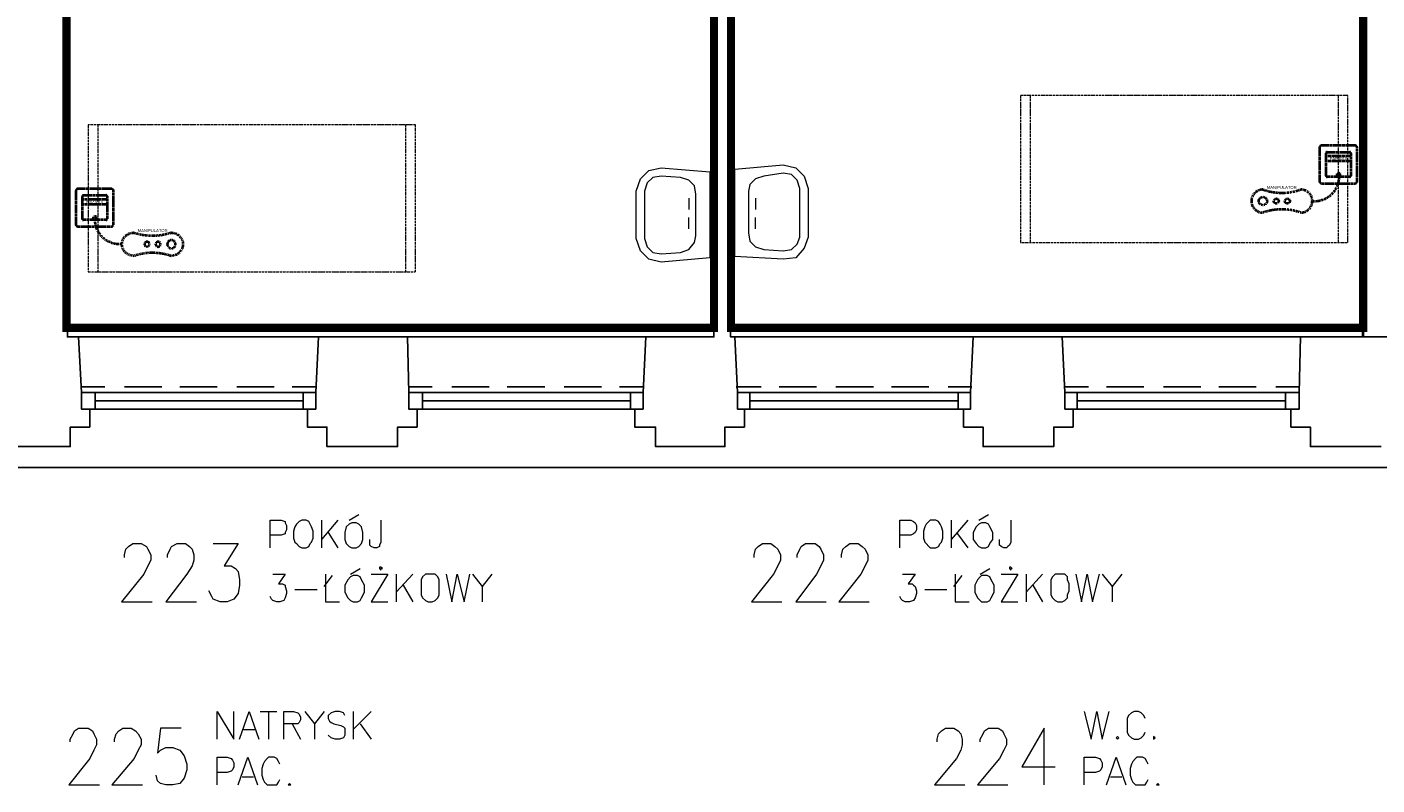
# Model space of a CAD drawing. Header units: millimetres. Extents: x 1 to 17496, y 1 to 30809.
# Tile 203 of 256: x 12065 to 12885, y 20466 to 20926. Entities that reach past the tile are written whole.
import ezdxf
from ezdxf.enums import TextEntityAlignment as Align

# ---------------------------------------------------------------- set-up
doc = ezdxf.new("R2010")
doc.units = ezdxf.units.MM
doc.linetypes.add('BORDER', pattern=[1.75, 0.5, -0.25, 0.5, -0.25, 0, -0.25])
doc.linetypes.add('CENTER', pattern=[2, 1.25, -0.25, 0.25, -0.25])
for name, color, linetype, lineweight in [('0_Przyz_FAP3010', 1, 'CENTER', 40), ('0_Przyz_Manipulator', 1, 'BORDER', 40), ('0_Przyz_Sala chorych', 5, 'BORDER', 40), ('0_Przyz_łóżko', 150, 'BORDER', 40)]:
    doc.layers.add(name, color=color, linetype=linetype, lineweight=lineweight)
for name, color, linetype in [('2DE_TXTMARK', 41, 'Continuous'), ('2DE_TXTNUM', 11, 'Continuous'), ('Opisy', 255, 'Continuous'), ('PDF _Geometria', 7, 'Continuous')]:
    doc.layers.add(name, color=color, linetype=linetype)
doc.styles.add('CP_ATTR', font='ARIAL.TTF')
doc.styles.add('CP_ELATT', font='ARIAL.TTF')

# ---------------------------------------------------------------- blocks, each defined once
blk = doc.blocks.new('2de_abb_sig_045_1psoxj')
blk.add_lwpolyline([(0, 20), (0, 0, 0.414214), (1.5, -1.5), (21.5, -1.5, 0.414214), (23, 0), (23, 20, 0.414214), (21.5, 21.5), (1.5, 21.5, 0.414214)], format="xyb", close=True)
at = {"flags": 128}
for points in [[(4, 3.1), (4, 16.9)], [(4.6, 17.5), (18.4, 17.5)], [(19, 16.9), (19, 3.1)], [(18.4, 2.5), (4.6, 2.5)]]:
    blk.add_lwpolyline(points, dxfattribs=at)
for centre, start, end in [((4.6, 16.9), 90, 180), ((18.4, 16.9), 0, 90), ((4.6, 3.1), 180, 270), ((18.4, 3.1), 270, 0)]:
    blk.add_arc(centre, 0.6, start, end)
at = {"linetype": 'Continuous', "style": 'CP_ATTR', "flags": 9}
for tag in ['NAME', 'ARTICLE', 'MARK2', 'OTHER1', 'PRODUCT-TYPE', 'ORDER-NO', 'PRODUCER', 'VOLTAGE', 'CURRENT', 'POWER', 'CHARACTER', 'IP', 'OTHER', 'LINK', 'WEIGHT', 'NUMBER', 'GROUP', 'FUNCTION', 'EL-STATUS']:
    blk.add_attdef(tag, text='', height=0.00005, dxfattribs=at).set_placement((0, 0), align=Align.MIDDLE_LEFT)
at = {"layer": '2DE_TXTMARK', "linetype": 'ByBlock', "style": 'CP_ATTR', "width": 0.8, "flags": 8}
blk.add_attdef('MARK1', text='', height=1.8, dxfattribs=at).set_placement((11.5, 27), align=Align.CENTER)
at = {"layer": '2DE_TXTNUM', "style": 'CP_ELATT', "width": 0.8}
blk.add_attdef('TAG', text='', height=2.5, dxfattribs=at).set_placement((11.5, 23), align=Align.CENTER)
blk = doc.blocks.new('2de_abb_sig_012_53oms7o')
at = {"layer": '0_Przyz_FAP3010', "color": 1}
for p, q in [((15, 5), (0, 5)), ((15, 2), (0, 2)), ((6.68, -7.5), (6.68, -5.79)), ((8.63, -7.5), (8.63, -5.79))]:
    blk.add_line(p, q, dxfattribs=at)
at = {"layer": '0_Przyz_FAP3010', "color": 1, "flags": 128}
for points in [[(0, -6.9), (0, 6.9)], [(0.6, 7.5), (14.4, 7.5)], [(15, 6.9), (15, -6.9)], [(14.4, -7.5), (0.6, -7.5)]]:
    blk.add_lwpolyline(points, dxfattribs=at)
at = {"layer": '0_Przyz_FAP3010', "color": 1}
for centre, radius, start, end in [((0.6, 6.9), 0.6, 90, 180), ((14.4, 6.9), 0.6, 0, 90), ((0.6, -6.9), 0.6, 180, 270), ((7.65, -6.54), 1.23, 37.66917, 142.33083), ((14.4, -6.9), 0.6, 270, 0)]:
    blk.add_arc(centre, radius, start, end, dxfattribs=at)
at = {"layer": '0_Przyz_FAP3010', "color": 1, "style": 'CP_ELATT', "width": 0.8}
blk.add_attdef('TAG', text='', height=2.5, dxfattribs=at).set_placement((7.5, 9), align=Align.CENTER)
at = {"layer": '0_Przyz_FAP3010', "color": 1, "linetype": 'ByBlock', "style": 'CP_ATTR', "width": 0.8, "flags": 8}
blk.add_attdef('MARK1', text='', height=1.8, dxfattribs=at).set_placement((7.5, 3.5), align=Align.MIDDLE_CENTER)
at = {"layer": '0_Przyz_FAP3010', "color": 1, "linetype": 'Continuous', "style": 'CP_ATTR', "flags": 9}
for tag in ['NAME', 'ARTICLE', 'MARK2', 'OTHER1', 'PRODUCT-TYPE', 'ORDER-NO', 'PRODUCER', 'VOLTAGE', 'CURRENT', 'POWER', 'CHARACTER', 'IP', 'OTHER', 'LINK', 'WEIGHT', 'NUMBER', 'GROUP', 'FUNCTION', 'EL-STATUS']:
    blk.add_attdef(tag, text='', height=0.00005, dxfattribs=at).set_placement((0, -6.9), align=Align.MIDDLE_LEFT)
blk = doc.blocks.new('2de_abb_sig_n52_f0txfx9')
for centre, radius in [((-46.34, -15.39), 2.5), ((-38.25, -15.39), 1.5), ((-31.53, -15.39), 1.5)]:
    blk.add_circle(centre, radius)
for centre, radius, start, end in [((-15.05, -0.39), 15.06, 265.11181, 1.48602), ((-46.34, -15.39), 7, 90, 270), ((-34.83, 24.3), 34.66, 250.62217, 289.37783), ((-23.33, -15.39), 7, 270, 90), ((-34.83, -55.09), 34.66, 70.62217, 109.37783)]:
    blk.add_arc(centre, radius, start, end)
at = {"linetype": 'Continuous', "style": 'CP_ATTR', "flags": 9}
for tag in ['ARTICLE', 'NAME', 'EL-STATUS', 'FUNCTION', 'GROUP', 'NUMBER', 'WEIGHT', 'LINK', 'OTHER', 'IP', 'CHARACTER', 'POWER', 'CURRENT', 'VOLTAGE', 'PRODUCER', 'ORDER-NO', 'PRODUCT-TYPE', 'OTHER1', 'MARK2']:
    blk.add_attdef(tag, text='', height=0.00005, dxfattribs=at).set_placement((-46.34, -22.39), align=Align.MIDDLE_LEFT)
at = {"layer": '2DE_TXTMARK', "linetype": 'ByBlock', "style": 'CP_ATTR', "width": 0.8, "flags": 8}
blk.add_attdef('MARK1', text='', height=1.8, dxfattribs=at).set_placement((-34.94, -7.09), align=Align.MIDDLE_CENTER)
at = {"layer": '2DE_TXTNUM', "style": 'CP_ELATT', "width": 0.8}
blk.add_attdef('TAG', text='', height=2.5, dxfattribs=at).set_placement((-34.94, -4.09), align=Align.CENTER)

msp = doc.modelspace()

# ---------------------------------------------------------------- linework, layer by layer
at = {"layer": '0_Przyz_Sala chorych', "ltscale": 500, "const_width": 5}
for points in [[(12088.88, 21251.42), (12218.88, 21251.42), (12218.88, 21251.45), (12481.89, 21251.45), (12481.98, 21070.03), (12481.98, 20743.08), (12088.86, 20743.08)], [(12492.33, 21251.42), (12622.33, 21251.42), (12622.33, 21251.45), (12876.14, 21251.45), (12876.08, 21070.03), (12876.08, 20743.08), (12492.31, 20743.08)]]:
    msp.add_lwpolyline(points, close=True, dxfattribs=at)
at = {"layer": '0_Przyz_łóżko', "lineweight": 18}
for points in [[(12866.81, 20794.85), (12866.81, 20884.12), (12668.05, 20884.12), (12668.05, 20794.85)], [(12300.84, 20777.16), (12300.84, 20866.44), (12102.07, 20866.44), (12102.07, 20777.16)]]:
    msp.add_lwpolyline(points, close=True, dxfattribs=at)
for points in [[(12673.94, 20884.12), (12673.94, 20794.85)], [(12860.92, 20884.12), (12860.92, 20794.85)], [(12107.97, 20777.16), (12107.97, 20866.44)], [(12294.94, 20777.16), (12294.94, 20866.44)]]:
    msp.add_lwpolyline(points, dxfattribs=at)
at = {"layer": 'Opisy', "lineweight": 18}
for points in [[(12212.4, 20609.56), (12212.4, 20626.4), (12219.14, 20626.4), (12221.67, 20625.56), (12221.67, 20624.72), (12222.51, 20623.03), (12222.51, 20620.51), (12221.67, 20618.82), (12221.67, 20617.98), (12219.14, 20617.14), (12212.4, 20617.14)], [(12243.57, 20626.4), (12243.57, 20609.56)], [(12253.67, 20626.4), (12243.57, 20614.61)], [(12260.41, 20626.4), (12266.31, 20629.77)], [(12279.78, 20626.4), (12279.78, 20612.93), (12278.94, 20611.24), (12278.94, 20610.4), (12277.26, 20609.56), (12275.57, 20609.56), (12273.89, 20610.4), (12273.05, 20611.24), (12273.05, 20614.61)], [(12594.77, 20609.56), (12594.77, 20626.4), (12601.51, 20626.4), (12603.2, 20625.56), (12604.04, 20624.72), (12604.88, 20623.03), (12604.88, 20620.51), (12604.04, 20618.82), (12603.2, 20617.98), (12601.51, 20617.14), (12594.77, 20617.14)], [(12625.94, 20626.4), (12625.94, 20609.56)], [(12636.04, 20626.4), (12625.94, 20614.61)], [(12642.78, 20626.4), (12648.68, 20629.77)], [(12662.15, 20626.4), (12662.15, 20612.93), (12661.31, 20611.24), (12660.47, 20610.4), (12659.63, 20609.56), (12657.94, 20609.56), (12656.26, 20610.4), (12655.41, 20611.24), (12655.41, 20614.61)], [(12247.78, 20618.82), (12253.67, 20609.56)], [(12629.31, 20618.82), (12636.04, 20609.56)], [(12123.97, 20603.66), (12123.97, 20605.35), (12124.81, 20608.72), (12126.5, 20610.4), (12129.02, 20612.09), (12134.08, 20612.09), (12137.45, 20610.4), (12138.29, 20608.72), (12139.97, 20605.35), (12139.97, 20601.98), (12138.29, 20598.61), (12135.76, 20593.56), (12122.29, 20576.71), (12140.82, 20576.71)], [(12150.08, 20603.66), (12150.08, 20605.35), (12151.76, 20608.72), (12152.61, 20610.4), (12155.98, 20612.09), (12161.03, 20612.09), (12163.56, 20610.4), (12165.24, 20608.72), (12166.08, 20605.35), (12166.08, 20601.98), (12165.24, 20598.61), (12161.87, 20593.56), (12149.24, 20576.71), (12167.77, 20576.71)], [(12177.87, 20612.09), (12193.03, 20612.09), (12184.61, 20598.61), (12188.82, 20598.61), (12191.35, 20596.93), (12193.03, 20595.24), (12193.88, 20590.19), (12193.88, 20586.82), (12193.03, 20581.77), (12190.51, 20578.4), (12186.3, 20576.71), (12182.08, 20576.71), (12177.87, 20578.4), (12177.03, 20580.08), (12175.35, 20583.45)], [(12506.34, 20603.66), (12506.34, 20605.35), (12507.18, 20608.72), (12508.87, 20610.4), (12511.39, 20612.09), (12516.45, 20612.09), (12518.97, 20610.4), (12520.66, 20608.72), (12522.34, 20605.35), (12522.34, 20601.98), (12520.66, 20598.61), (12518.13, 20593.56), (12504.66, 20576.71), (12523.19, 20576.71)], [(12532.45, 20603.66), (12532.45, 20605.35), (12534.13, 20608.72), (12534.98, 20610.4), (12537.5, 20612.09), (12543.4, 20612.09), (12545.93, 20610.4), (12546.77, 20608.72), (12548.45, 20605.35), (12548.45, 20601.98), (12546.77, 20598.61), (12544.24, 20593.56), (12531.61, 20576.71), (12550.14, 20576.71)], [(12559.4, 20603.66), (12559.4, 20605.35), (12560.24, 20608.72), (12561.93, 20610.4), (12564.45, 20612.09), (12569.51, 20612.09), (12572.03, 20610.4), (12573.72, 20608.72), (12575.4, 20605.35), (12575.4, 20601.98), (12573.72, 20598.61), (12571.19, 20593.56), (12557.72, 20576.71), (12576.25, 20576.71)], [(12214.09, 20593.56), (12221.67, 20593.56), (12217.46, 20587.66), (12219.99, 20587.66), (12221.67, 20586.82), (12221.67, 20585.98), (12222.51, 20583.45), (12222.51, 20581.77), (12221.67, 20579.24), (12220.83, 20577.55), (12218.3, 20576.71), (12216.62, 20576.71), (12214.09, 20577.55), (12213.25, 20578.4), (12212.4, 20580.08)], [(12245.25, 20585.98), (12250.31, 20592.71)], [(12246.09, 20593.56), (12246.09, 20576.71), (12254.52, 20576.71)], [(12261.25, 20593.56), (12267.15, 20596.93)], [(12273.89, 20593.56), (12283.99, 20593.56), (12273.89, 20576.71), (12283.99, 20576.71)], [(12289.05, 20593.56), (12289.05, 20576.71)], [(12299.15, 20593.56), (12289.05, 20582.61)], [(12319.37, 20593.56), (12322.74, 20576.71), (12326.11, 20593.56), (12330.32, 20576.71), (12333.69, 20593.56)], [(12335.37, 20593.56), (12341.27, 20585.98), (12341.27, 20576.71)], [(12347.16, 20593.56), (12341.27, 20585.98)], [(12596.46, 20593.56), (12604.04, 20593.56), (12599.83, 20587.66), (12602.35, 20587.66), (12603.2, 20586.82), (12604.04, 20585.98), (12604.88, 20583.45), (12604.88, 20581.77), (12604.04, 20579.24), (12603.2, 20577.55), (12600.67, 20576.71), (12598.14, 20576.71), (12596.46, 20577.55), (12595.62, 20578.4), (12594.77, 20580.08)], [(12627.62, 20585.98), (12632.67, 20592.71)], [(12628.46, 20593.56), (12628.46, 20576.71), (12636.89, 20576.71)], [(12643.62, 20593.56), (12649.52, 20596.93)], [(12656.26, 20593.56), (12666.36, 20593.56), (12656.26, 20576.71), (12666.36, 20576.71)], [(12671.42, 20593.56), (12671.42, 20576.71)], [(12681.52, 20593.56), (12671.42, 20582.61)], [(12701.74, 20593.56), (12705.11, 20576.71), (12708.47, 20593.56), (12711.84, 20576.71), (12716.05, 20593.56)], [(12717.74, 20593.56), (12723.63, 20585.98), (12723.63, 20576.71)], [(12729.53, 20593.56), (12723.63, 20585.98)], [(12227.57, 20584.29), (12241.04, 20584.29)], [(12293.26, 20586.82), (12299.15, 20576.71)], [(12609.93, 20584.29), (12623.41, 20584.29)], [(12675.63, 20586.82), (12681.52, 20576.71)], [(12180.4, 20493.33), (12180.4, 20510.18), (12190.51, 20493.33), (12190.51, 20510.18)], [(12193.88, 20493.33), (12199.77, 20510.18), (12205.67, 20493.33)], [(12206.51, 20510.18), (12216.62, 20510.18)], [(12211.56, 20510.18), (12211.56, 20493.33)], [(12220.83, 20493.33), (12220.83, 20510.18), (12226.72, 20510.18), (12229.25, 20509.33), (12230.09, 20508.49), (12230.93, 20506.81), (12230.93, 20505.12), (12230.09, 20503.44), (12229.25, 20502.6), (12220.83, 20502.6)], [(12233.46, 20510.18), (12239.36, 20502.6), (12239.36, 20493.33)], [(12245.25, 20510.18), (12239.36, 20502.6)], [(12257.89, 20507.65), (12257.04, 20509.33), (12254.52, 20510.18), (12251.99, 20510.18), (12249.46, 20509.33), (12247.78, 20507.65), (12247.78, 20505.96), (12248.62, 20504.28), (12249.46, 20503.44), (12251.15, 20502.6), (12255.36, 20501.75), (12257.04, 20500.91), (12257.89, 20500.07), (12257.89, 20495.86), (12257.04, 20494.17), (12254.52, 20493.33), (12251.99, 20493.33), (12249.46, 20494.17), (12247.78, 20495.86)], [(12262.94, 20510.18), (12262.94, 20493.33)], [(12273.89, 20510.18), (12262.94, 20499.23)], [(12706.79, 20510.18), (12711, 20493.33), (12714.37, 20510.18), (12717.74, 20493.33), (12721.95, 20510.18)], [(12743.85, 20505.96), (12743.01, 20507.65), (12741.32, 20509.33), (12739.64, 20510.18), (12737.11, 20510.18), (12735.43, 20509.33), (12733.74, 20507.65), (12732.9, 20505.96), (12732.9, 20497.54), (12733.74, 20495.86), (12735.43, 20494.17), (12737.11, 20493.33), (12739.64, 20493.33), (12741.32, 20494.17), (12743.01, 20495.86), (12743.85, 20497.54)], [(12091.12, 20491.65), (12091.12, 20493.33), (12092.81, 20496.7), (12093.65, 20498.38), (12096.18, 20500.07), (12102.07, 20500.07), (12104.6, 20498.38), (12105.44, 20496.7), (12107.13, 20493.33), (12107.13, 20489.96), (12105.44, 20486.59), (12102.92, 20481.54), (12090.28, 20465.54), (12108.81, 20465.54)], [(12118.08, 20491.65), (12118.08, 20493.33), (12118.92, 20496.7), (12120.6, 20498.38), (12123.13, 20500.07), (12128.18, 20500.07), (12130.71, 20498.38), (12132.39, 20496.7), (12134.08, 20493.33), (12134.08, 20489.96), (12132.39, 20486.59), (12129.87, 20481.54), (12116.39, 20465.54), (12134.92, 20465.54)], [(12158.5, 20500.07), (12145.87, 20500.07), (12144.18, 20484.91), (12145.87, 20486.59), (12149.24, 20488.28), (12153.45, 20488.28), (12157.66, 20486.59), (12160.19, 20483.22), (12161.87, 20478.17), (12161.87, 20474.8), (12160.19, 20469.75), (12157.66, 20466.38), (12153.45, 20465.54), (12149.24, 20465.54), (12145.87, 20466.38), (12144.18, 20468.06), (12143.34, 20471.43)], [(12225.88, 20502.6), (12230.93, 20493.33)], [(12267.15, 20502.6), (12273.89, 20493.33)], [(12617.51, 20491.65), (12617.51, 20493.33), (12618.36, 20496.7), (12620.04, 20498.38), (12622.57, 20500.07), (12627.62, 20500.07), (12630.15, 20498.38), (12631.83, 20496.7), (12632.67, 20493.33), (12632.67, 20489.96), (12631.83, 20486.59), (12629.31, 20481.54), (12615.83, 20465.54), (12634.36, 20465.54)], [(12643.62, 20491.65), (12643.62, 20493.33), (12645.31, 20496.7), (12646.15, 20498.38), (12648.68, 20500.07), (12654.57, 20500.07), (12657.1, 20498.38), (12657.94, 20496.7), (12659.63, 20493.33), (12659.63, 20489.96), (12657.94, 20486.59), (12655.41, 20481.54), (12641.94, 20465.54), (12660.47, 20465.54)], [(12682.37, 20465.54), (12682.37, 20500.07), (12668.89, 20476.49), (12689.1, 20476.49)], [(12195.56, 20499.23), (12203.14, 20499.23)], [(12180.4, 20465.54), (12180.4, 20482.38), (12186.3, 20482.38), (12188.82, 20481.54), (12189.66, 20480.7), (12190.51, 20479.01), (12190.51, 20476.49), (12189.66, 20474.8), (12188.82, 20473.96), (12186.3, 20473.12), (12180.4, 20473.12)], [(12193.03, 20465.54), (12198.93, 20482.38), (12204.82, 20465.54)], [(12218.3, 20478.17), (12217.46, 20479.86), (12216.62, 20481.54), (12214.93, 20482.38), (12211.56, 20482.38), (12210.72, 20481.54), (12209.04, 20479.86), (12208.19, 20478.17), (12207.35, 20475.64), (12207.35, 20471.43), (12208.19, 20468.91), (12209.04, 20467.22), (12210.72, 20465.54), (12216.62, 20465.54), (12217.46, 20467.22), (12218.3, 20468.91)], [(12706.79, 20465.54), (12706.79, 20482.38), (12713.53, 20482.38), (12716.05, 20481.54), (12716.9, 20480.7), (12717.74, 20479.01), (12717.74, 20476.49), (12716.9, 20474.8), (12716.05, 20473.96), (12713.53, 20473.12), (12706.79, 20473.12)], [(12720.27, 20465.54), (12726.16, 20482.38), (12732.06, 20465.54)], [(12745.53, 20478.17), (12744.69, 20479.86), (12743.85, 20481.54), (12742.16, 20482.38), (12738.8, 20482.38), (12737.95, 20481.54), (12736.27, 20479.86), (12735.43, 20478.17), (12734.58, 20475.64), (12734.58, 20471.43), (12735.43, 20468.91), (12736.27, 20467.22), (12737.95, 20465.54), (12743.85, 20465.54), (12744.69, 20467.22), (12745.53, 20468.91)], [(12195.56, 20470.59), (12202.3, 20470.59)], [(12722.79, 20470.59), (12729.53, 20470.59)]]:
    msp.add_lwpolyline(points, dxfattribs=at)
for points in [[(12231.78, 20626.4), (12230.09, 20625.56), (12228.41, 20623.88), (12227.57, 20622.19), (12226.72, 20619.67), (12226.72, 20615.45), (12227.57, 20612.93), (12228.41, 20612.09), (12230.09, 20610.4), (12231.78, 20609.56), (12234.3, 20609.56), (12235.99, 20610.4), (12236.83, 20612.09), (12237.67, 20612.93), (12238.51, 20615.45), (12238.51, 20619.67), (12237.67, 20622.19), (12236.83, 20623.88), (12235.99, 20625.56), (12234.3, 20626.4)], [(12262.1, 20624.72), (12260.41, 20623.88), (12258.73, 20622.19), (12257.89, 20618.82), (12257.89, 20614.61), (12258.73, 20612.09), (12260.41, 20610.4), (12262.1, 20609.56), (12264.62, 20609.56), (12266.31, 20610.4), (12267.99, 20612.09), (12268.83, 20614.61), (12268.83, 20618.82), (12267.99, 20622.19), (12266.31, 20623.88), (12264.62, 20624.72)], [(12613.3, 20626.4), (12612.46, 20625.56), (12610.78, 20623.88), (12609.93, 20622.19), (12609.09, 20619.67), (12609.09, 20615.45), (12609.93, 20612.93), (12610.78, 20612.09), (12612.46, 20610.4), (12613.3, 20609.56), (12616.67, 20609.56), (12618.36, 20610.4), (12619.2, 20612.09), (12620.04, 20612.93), (12620.88, 20615.45), (12620.88, 20619.67), (12620.04, 20622.19), (12619.2, 20623.88), (12618.36, 20625.56), (12616.67, 20626.4)], [(12644.47, 20624.72), (12642.78, 20623.88), (12641.1, 20622.19), (12639.41, 20618.82), (12639.41, 20614.61), (12641.1, 20612.09), (12642.78, 20610.4), (12644.47, 20609.56), (12646.99, 20609.56), (12648.68, 20610.4), (12649.52, 20612.09), (12651.2, 20614.61), (12651.2, 20618.82), (12649.52, 20622.19), (12648.68, 20623.88), (12646.99, 20624.72)], [(12262.94, 20592.71), (12261.25, 20591.87), (12259.57, 20590.19), (12257.89, 20586.82), (12257.89, 20582.61), (12259.57, 20579.24), (12261.25, 20577.55), (12262.94, 20576.71), (12265.47, 20576.71), (12267.15, 20577.55), (12267.99, 20579.24), (12269.68, 20582.61), (12269.68, 20586.82), (12267.99, 20590.19), (12267.15, 20591.87), (12265.47, 20592.71)], [(12280.63, 20596.93), (12279.78, 20597.77), (12278.94, 20597.77), (12278.94, 20596.93), (12279.78, 20596.08), (12279.78, 20596.93)], [(12308.42, 20593.56), (12306.73, 20593.56), (12305.05, 20591.87), (12304.21, 20590.19), (12304.21, 20580.92), (12305.05, 20579.24), (12306.73, 20577.55), (12308.42, 20576.71), (12310.95, 20576.71), (12312.63, 20577.55), (12314.31, 20579.24), (12315.16, 20580.92), (12315.16, 20590.19), (12314.31, 20591.87), (12312.63, 20593.56)], [(12644.47, 20592.71), (12643.62, 20591.87), (12641.94, 20590.19), (12640.25, 20586.82), (12640.25, 20582.61), (12641.94, 20579.24), (12643.62, 20577.55), (12644.47, 20576.71), (12647.83, 20576.71), (12649.52, 20577.55), (12650.36, 20579.24), (12652.05, 20582.61), (12652.05, 20586.82), (12650.36, 20590.19), (12649.52, 20591.87), (12647.83, 20592.71)], [(12662.99, 20596.93), (12662.15, 20597.77), (12661.31, 20597.77), (12661.31, 20596.93), (12662.15, 20596.08), (12662.15, 20596.93)], [(12690.79, 20593.56), (12689.1, 20593.56), (12687.42, 20591.87), (12686.58, 20590.19), (12686.58, 20580.92), (12687.42, 20579.24), (12689.1, 20577.55), (12690.79, 20576.71), (12693.31, 20576.71), (12695, 20577.55), (12696.68, 20579.24), (12696.68, 20580.92), (12697.53, 20583.45), (12697.53, 20587.66), (12696.68, 20590.19), (12696.68, 20591.87), (12695, 20593.56)], [(12727, 20495.02), (12726.16, 20494.17), (12727, 20493.33), (12727.85, 20494.17)], [(12748.9, 20495.02), (12748.9, 20493.33), (12749.74, 20494.17)], [(12224.2, 20466.38), (12223.35, 20465.54), (12225.04, 20465.54)], [(12751.43, 20466.38), (12750.59, 20465.54), (12752.27, 20465.54)]]:
    msp.add_lwpolyline(points, close=True, dxfattribs=at)
at = {"layer": 'PDF _Geometria', "lineweight": 25}
for points in [[(11936.16, 21451.78), (12348, 21451.78), (12348, 21407.14), (12089.44, 21407.14), (12089.44, 20737.58), (12096.18, 20737.58)], [(12440.65, 20737.58), (12481.92, 20737.58), (12481.92, 21203.33)], [(12494.55, 20737.58), (12492.02, 20737.58), (12492.02, 21203.33)], [(12048.17, 20671.04), (12069.23, 20671.04), (12091.12, 20671.04), (12091.12, 20682.83), (12102.92, 20682.83), (12102.92, 20693.78), (12097.86, 20693.78), (12097.86, 20703.89), (12096.18, 20737.58), (12241.88, 20737.58), (12240.2, 20703.89), (12240.2, 20693.78), (12235.15, 20693.78), (12235.15, 20682.83), (12246.94, 20682.83), (12246.94, 20671.04), (12268.83, 20671.04), (12289.89, 20671.04), (12289.89, 20682.83), (12301.68, 20682.83), (12301.68, 20693.78), (12296.63, 20693.78), (12296.63, 20703.89), (12295.79, 20737.58), (12440.65, 20737.58), (12438.96, 20703.89), (12438.96, 20693.78), (12433.91, 20693.78), (12433.91, 20682.83), (12446.54, 20682.83), (12446.54, 20671.04), (12467.6, 20671.04), (12488.65, 20671.04), (12488.65, 20682.83), (12500.45, 20682.83), (12500.45, 20693.78), (12496.23, 20693.78), (12496.23, 20703.89), (12494.55, 20737.58), (12639.41, 20737.58), (12637.73, 20703.89), (12637.73, 20693.78), (12633.52, 20693.78), (12633.52, 20682.83), (12645.31, 20682.83), (12645.31, 20671.04), (12666.36, 20671.04), (12688.26, 20671.04), (12688.26, 20682.83), (12700.05, 20682.83), (12700.05, 20693.78), (12695, 20693.78), (12695, 20703.89), (12693.31, 20737.58), (12838.18, 20737.58), (12837.34, 20703.89), (12837.34, 20693.78), (12832.28, 20693.78), (12832.28, 20682.83), (12844.07, 20682.83), (12844.07, 20671.04), (12865.13, 20671.04), (12887.03, 20671.04)], [(12295.79, 20737.58), (12241.88, 20737.58)], [(12693.31, 20737.58), (12639.41, 20737.58)], [(12838.18, 20737.58), (12892.08, 20737.58)], [(12097.86, 20707.26), (12112.18, 20707.26)], [(12123.97, 20707.26), (12146.71, 20707.26)], [(12157.66, 20707.26), (12180.4, 20707.26)], [(12192.19, 20707.26), (12214.93, 20707.26)], [(12225.88, 20707.26), (12240.2, 20707.26)], [(12296.63, 20707.26), (12310.95, 20707.26)], [(12322.74, 20707.26), (12345.48, 20707.26)], [(12356.43, 20707.26), (12379.17, 20707.26)], [(12390.96, 20707.26), (12413.7, 20707.26)], [(12424.65, 20707.26), (12438.96, 20707.26)], [(12495.39, 20707.26), (12510.55, 20707.26)], [(12521.5, 20707.26), (12544.24, 20707.26)], [(12556.03, 20707.26), (12578.77, 20707.26)], [(12589.72, 20707.26), (12612.46, 20707.26)], [(12624.25, 20707.26), (12638.57, 20707.26)], [(12695, 20707.26), (12709.32, 20707.26)], [(12720.27, 20707.26), (12743.01, 20707.26)], [(12754.8, 20707.26), (12777.54, 20707.26)], [(12788.49, 20707.26), (12811.23, 20707.26)], [(12823.02, 20707.26), (12837.34, 20707.26)], [(12097.86, 20703.89), (12240.2, 20703.89)], [(12106.28, 20693.78), (12106.28, 20703.89)], [(12106.28, 20698.83), (12232.62, 20698.83)], [(12232.62, 20693.78), (12232.62, 20703.89)], [(12296.63, 20703.89), (12438.96, 20703.89)], [(12305.05, 20693.78), (12305.05, 20703.89)], [(12305.05, 20698.83), (12431.38, 20698.83)], [(12431.38, 20693.78), (12431.38, 20703.89)], [(12496.23, 20703.89), (12637.73, 20703.89)], [(12503.81, 20693.78), (12503.81, 20703.89)], [(12503.81, 20698.83), (12630.15, 20698.83)], [(12630.15, 20693.78), (12630.15, 20703.89)], [(12695, 20703.89), (12837.34, 20703.89)], [(12702.58, 20693.78), (12702.58, 20703.89)], [(12702.58, 20698.83), (12828.91, 20698.83)], [(12828.91, 20693.78), (12828.91, 20703.89)], [(12097.86, 20693.78), (12240.2, 20693.78)], [(12296.63, 20693.78), (12438.96, 20693.78)], [(12496.23, 20693.78), (12637.73, 20693.78)], [(12695, 20693.78), (12837.34, 20693.78)], [(9682.36, 20658.41), (9881.13, 20658.41), (10079.89, 20658.41), (10279.5, 20658.41), (10478.27, 20658.41), (10677.03, 20658.41), (10875.8, 20658.41), (11074.56, 20658.41), (11274.17, 20658.41), (11472.93, 20658.41), (11671.7, 20658.41), (11870.46, 20658.41), (12069.23, 20658.41), (12268.83, 20658.41), (12467.6, 20658.41), (12666.36, 20658.41), (12865.13, 20658.41), (13064.74, 20658.41), (13263.5, 20658.41)]]:
    msp.add_lwpolyline(points, dxfattribs=at)
at = {"layer": 'PDF _Geometria', "lineweight": 40}
msp.add_lwpolyline([(12876.08, 20737.58), (12876.08, 21251.33), (12622.57, 21251.33), (12622.57, 21266.49), (12876.08, 21266.49), (12876.08, 21407.14)], dxfattribs=at)
at = {"layer": 'PDF _Geometria', "lineweight": 18}
for points in [[(12876.08, 20888.33), (12876.08, 20869.81)], [(12479.39, 20785.58), (12449.91, 20783.06), (12442.33, 20784.74), (12437.28, 20789.79), (12434.75, 20797.37), (12434.75, 20826.01), (12437.28, 20833.59), (12442.33, 20838.64), (12449.91, 20840.33), (12479.39, 20837.8)], [(12494.55, 20839.49), (12524.03, 20842.01), (12531.61, 20840.33), (12536.66, 20835.27), (12539.19, 20827.69), (12539.19, 20798.22), (12536.66, 20791.48), (12531.61, 20785.58), (12524.03, 20784.74), (12494.55, 20786.43)], [(12502.97, 20826.01), (12502.97, 20800.74), (12503.81, 20795.69), (12507.18, 20792.32), (12512.24, 20790.64), (12524.03, 20789.79), (12529.08, 20790.64), (12532.45, 20794.01), (12534.13, 20798.22), (12534.13, 20827.69), (12532.45, 20832.75), (12529.08, 20836.12), (12524.03, 20836.96), (12512.24, 20835.27), (12507.18, 20833.59), (12503.81, 20830.22)], [(12470.97, 20799.06), (12470.97, 20824.33), (12470.13, 20829.38), (12466.76, 20832.75), (12461.7, 20834.43), (12449.91, 20835.27), (12444.86, 20834.43), (12441.49, 20831.06), (12439.81, 20826.01), (12439.81, 20797.37), (12441.49, 20792.32), (12444.86, 20788.95), (12449.91, 20788.11), (12461.7, 20788.95), (12466.76, 20790.64), (12470.13, 20794.85)]]:
    msp.add_lwpolyline(points, close=True, dxfattribs=at)
for points in [[(12466.76, 20821.8), (12466.76, 20815.06)], [(12507.18, 20821.8), (12507.18, 20815.06)], [(12466.76, 20803.27), (12466.76, 20810.01)], [(12507.18, 20803.27), (12507.18, 20810.01)]]:
    msp.add_lwpolyline(points, dxfattribs=at)

# ---------------------------------------------------------------- block references
at = {"layer": '0_Przyz_FAP3010', "lineweight": -3}
for p in [(12849.57, 20832.32), (12094.46, 20806.1)]:
    msp.add_blockref('2de_abb_sig_045_1psoxj', p, dxfattribs=at)
ref = msp.add_blockref('2de_abb_sig_012_53oms7o', (12853.57, 20842.32), dxfattribs=at)
ref.add_attrib('MARK1', 'FAP3010', dxfattribs={"layer": '2DE_TXTMARK', "linetype": 'ByBlock', "height": 1.8, "style": 'CP_ATTR', "width": 0.8, "flags": 8}).set_placement((12861.07, 20845.82), align=Align.MIDDLE_CENTER)
ref = msp.add_blockref('2de_abb_sig_012_53oms7o', (12098.46, 20816.1), dxfattribs=at)
ref.add_attrib('MARK1', 'FAP3010', dxfattribs={"layer": '2DE_TXTMARK', "linetype": 'ByBlock', "height": 1.8, "style": 'CP_ATTR', "width": 0.8, "flags": 8}).set_placement((12105.96, 20819.6), align=Align.MIDDLE_CENTER)
at = {"layer": '0_Przyz_Manipulator', "lineweight": -3}
msp.add_blockref('2de_abb_sig_n52_f0txfx9', (12861.6, 20835.48), dxfattribs=at).add_auto_attribs({'MARK1': 'MANIPULATOR'})
ref = msp.add_blockref('2de_abb_sig_n52_f0txfx9', (12106.19, 20809.27), dxfattribs=dict(at, xscale=-1))
ref.add_attrib('MARK1', 'MANIPULATOR', dxfattribs={"layer": '2DE_TXTMARK', "linetype": 'ByBlock', "height": 1.8, "style": 'CP_ATTR', "width": 0.8, "flags": 8}).set_placement((12141.13, 20802.17), align=Align.MIDDLE_CENTER)

doc.saveas('drawing.dxf')
